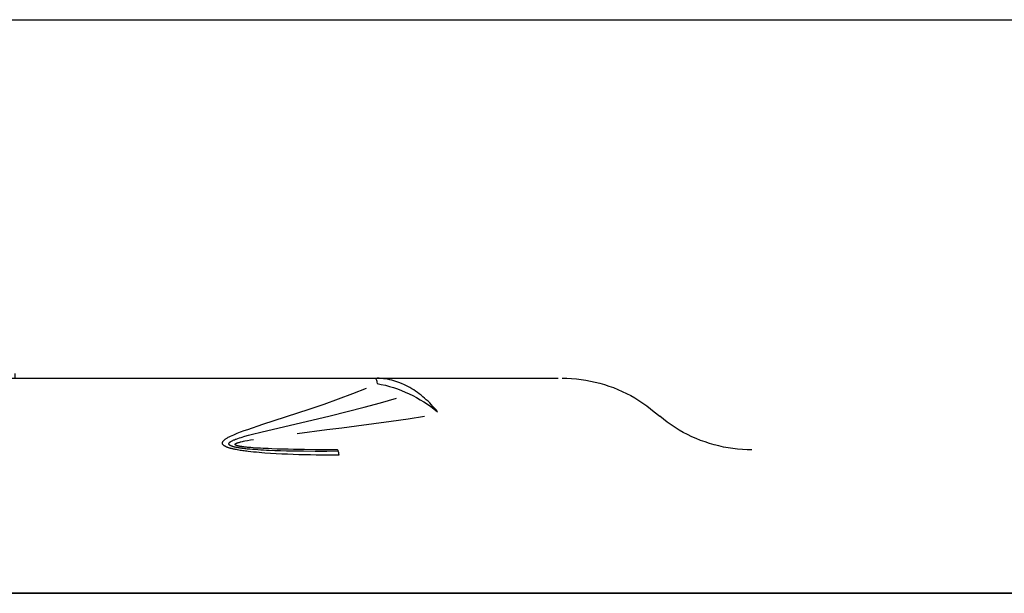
# Model space of a CAD drawing. Header units: millimetres. Extents: x -120 to 130, y -44 to 6.
# Tile 19 of 47: x 6 to 20, y -44 to -36. Entities that reach past the tile are written whole.
import ezdxf

# ---------------------------------------------------------------- set-up
doc = ezdxf.new("R2010")
doc.units = ezdxf.units.MM
doc.header["$MEASUREMENT"] = 0
doc.layers.add('Predefinito', color=5, linetype='Continuous')

# ---------------------------------------------------------------- blocks, each defined once
blk = doc.blocks.new('(#4045) Corpo D25')
at = {"layer": 'Predefinito', "color": 9}
for points in [[(-41.732, 8), (41.732, 8)], [(-8.027, 3), (8.027, 3)], [(8.08, 3), (8.147, 2.999), (8.213, 2.996), (8.279, 2.99), (8.345, 2.982), (8.411, 2.972), (8.477, 2.96), (8.542, 2.946), (8.606, 2.93), (8.67, 2.911), (8.733, 2.89), (8.795, 2.868), (8.857, 2.843), (8.918, 2.816), (8.978, 2.787), (9.037, 2.756), (9.095, 2.724), (9.151, 2.689), (9.207, 2.652), (9.261, 2.614), (9.314, 2.574), (9.366, 2.532)], [(9.366, 2.532), (9.442, 2.468)], [(10.728, 2), (10.661, 2.001), (10.595, 2.004), (10.529, 2.01), (10.463, 2.018), (10.397, 2.028), (10.332, 2.04), (10.267, 2.054), (10.202, 2.07), (10.138, 2.089), (10.075, 2.11), (10.013, 2.132), (9.951, 2.157), (9.89, 2.184), (9.83, 2.213), (9.771, 2.244), (9.714, 2.276), (9.657, 2.311), (9.601, 2.348), (9.547, 2.386), (9.494, 2.426), (9.442, 2.468)]]:
    blk.add_lwpolyline(points, dxfattribs=at)
at = {"layer": 'Predefinito', "color": 9, "extrusion": (0, 1, 0)}
for points in [[(0, -41.732), (-1.44, -41.708), (-2.879, -41.633), (-4.314, -41.509), (-5.745, -41.335), (-7.168, -41.112), (-8.583, -40.84), (-9.987, -40.52), (-11.38, -40.151), (-12.759, -39.734), (-14.123, -39.27), (-15.47, -38.759), (-16.798, -38.202), (-18.107, -37.6), (-19.394, -36.952), (-20.658, -36.261), (-21.897, -35.526), (-23.11, -34.749), (-24.296, -33.931), (-25.453, -33.072), (-26.579, -32.174), (-27.674, -31.237), (-28.735, -30.263), (-29.763, -29.254), (-30.755, -28.209), (-31.71, -27.13), (-32.628, -26.02), (-33.506, -24.878), (-34.345, -23.707), (-35.143, -22.507), (-35.899, -21.281), (-36.612, -20.029), (-37.281, -18.753), (-37.907, -17.455), (-38.486, -16.137), (-39.021, -14.799), (-39.508, -13.443), (-39.948, -12.071), (-40.341, -10.685), (-40.686, -9.286), (-40.982, -7.876), (-41.23, -6.457), (-41.428, -5.03), (-41.577, -3.597), (-41.676, -2.16), (-41.726, -0.72), (-41.726, 0.72), (-41.676, 2.16), (-41.577, 3.597), (-41.428, 5.03), (-41.23, 6.457), (-40.982, 7.876), (-40.686, 9.286), (-40.341, 10.685), (-39.948, 12.071), (-39.508, 13.443), (-39.021, 14.799), (-38.486, 16.137), (-37.907, 17.455), (-37.281, 18.753), (-36.612, 20.029), (-35.899, 21.281), (-35.143, 22.507), (-34.345, 23.707), (-33.506, 24.878), (-32.628, 26.02), (-31.71, 27.13), (-30.755, 28.209), (-29.763, 29.254), (-28.735, 30.263), (-27.674, 31.237), (-26.579, 32.174), (-25.453, 33.072), (-24.296, 33.931), (-23.11, 34.749), (-21.897, 35.526), (-20.658, 36.261), (-19.394, 36.952), (-18.107, 37.6), (-16.798, 38.202), (-15.47, 38.759), (-14.123, 39.27), (-12.759, 39.734), (-11.38, 40.151), (-9.987, 40.52), (-8.583, 40.84), (-7.168, 41.112), (-5.745, 41.335), (-4.314, 41.509), (-2.879, 41.633), (-1.44, 41.708), (0, 41.732)], [(0, 46.231), (-1.596, 46.204), (-3.19, 46.121), (-4.78, 45.984), (-6.364, 45.791), (-7.941, 45.544), (-9.508, 45.243), (-11.064, 44.888), (-12.607, 44.479), (-14.134, 44.018), (-15.645, 43.504), (-17.138, 42.938), (-18.609, 42.321), (-20.059, 41.653), (-21.485, 40.936), (-22.885, 40.17), (-24.258, 39.356), (-25.602, 38.495), (-26.915, 37.589), (-28.197, 36.637), (-29.444, 35.642), (-30.657, 34.605), (-31.833, 33.526), (-32.971, 32.407), (-34.07, 31.25), (-35.129, 30.055), (-36.145, 28.825), (-37.119, 27.56), (-38.048, 26.262), (-38.932, 24.934), (-39.769, 23.575), (-40.559, 22.188), (-41.301, 20.775), (-41.993, 19.337), (-42.636, 17.876), (-43.227, 16.394), (-43.767, 14.892), (-44.255, 13.373), (-44.69, 11.837), (-45.072, 10.287), (-45.401, 8.726), (-45.675, 7.153), (-45.894, 5.573), (-46.059, 3.985), (-46.169, 2.393), (-46.225, 0.798), (-46.225, -0.798), (-46.169, -2.393), (-46.059, -3.985), (-45.894, -5.573), (-45.675, -7.153), (-45.401, -8.726), (-45.072, -10.287), (-44.69, -11.837), (-44.255, -13.373), (-43.767, -14.892), (-43.227, -16.394), (-42.636, -17.876), (-41.993, -19.337), (-41.301, -20.775), (-40.559, -22.188), (-39.769, -23.575), (-38.932, -24.934), (-38.048, -26.262), (-37.119, -27.56), (-36.145, -28.825), (-35.129, -30.055), (-34.07, -31.25), (-32.971, -32.407), (-31.833, -33.526), (-30.657, -34.605), (-29.444, -35.642), (-28.197, -36.637), (-26.915, -37.589), (-25.602, -38.495), (-24.258, -39.356), (-22.885, -40.17), (-21.485, -40.936), (-20.059, -41.653), (-18.609, -42.321), (-17.138, -42.938), (-15.645, -43.504), (-14.134, -44.018), (-12.607, -44.479), (-11.064, -44.888), (-9.508, -45.243), (-7.941, -45.544), (-6.364, -45.791), (-4.78, -45.984), (-3.19, -46.121), (-1.596, -46.204), (0, -46.231)], [(-5.472, 105.946), (-2.737, 106.052), (0, 106.087), (2.737, 106.052), (5.472, 105.946)], [(0, 91.92), (-0.281, 91.925), (-0.561, 91.939), (-0.841, 91.964), (-1.12, 91.998), (-1.397, 92.041), (-1.673, 92.095), (-1.946, 92.158), (-2.217, 92.23), (-2.486, 92.312), (-2.752, 92.403), (-3.014, 92.503), (-3.273, 92.612), (-3.527, 92.73), (-3.778, 92.857), (-4.024, 92.993), (-4.265, 93.137), (-4.5, 93.289), (-4.731, 93.449), (-4.956, 93.618), (-5.174, 93.794), (-5.387, 93.977), (-5.593, 94.168), (-5.792, 94.366), (-5.984, 94.571), (-6.169, 94.782), (-6.347, 94.999), (-6.517, 95.223), (-6.679, 95.452), (-6.833, 95.687), (-6.979, 95.927), (-7.116, 96.172), (-7.245, 96.421), (-7.365, 96.675), (-7.476, 96.933), (-7.578, 97.195), (-7.671, 97.46), (-7.754, 97.728), (-7.828, 97.998), (-7.893, 98.271), (-7.949, 98.547), (-7.994, 98.824), (-8.03, 99.102), (-8.057, 99.382), (-8.073, 99.662), (-8.08, 99.943), (-8.077, 100.223), (-8.065, 100.504), (-8.042, 100.784), (-8.01, 101.063), (-7.968, 101.34), (-7.917, 101.616), (-7.856, 101.891), (-7.786, 102.162), (-7.706, 102.431), (-7.617, 102.698), (-7.518, 102.961), (-7.411, 103.22), (-7.295, 103.476), (-7.169, 103.727), (-7.036, 103.974), (-6.893, 104.216), (-6.743, 104.453), (-6.584, 104.684), (-6.417, 104.91), (-6.243, 105.13), (-6.061, 105.344), (-5.871, 105.551), (-5.675, 105.752), (-5.472, 105.946)], [(0, 91.92), (-0.277, 91.924), (-0.553, 91.939), (-0.829, 91.962), (-1.104, 91.995), (-1.377, 92.038), (-1.649, 92.09), (-1.919, 92.151), (-2.187, 92.221), (-2.452, 92.301), (-2.714, 92.389), (-2.973, 92.486), (-3.229, 92.593), (-3.48, 92.708), (-3.728, 92.831), (-3.971, 92.963), (-4.21, 93.103), (-4.444, 93.251), (-4.672, 93.407), (-4.895, 93.571), (-5.113, 93.743), (-5.324, 93.921), (-5.529, 94.107), (-5.727, 94.3), (-5.919, 94.5), (-6.104, 94.706), (-6.282, 94.918), (-6.452, 95.136), (-6.615, 95.36), (-6.77, 95.589), (-6.917, 95.823), (-7.056, 96.063), (-7.187, 96.307), (-7.309, 96.555), (-7.423, 96.807), (-7.528, 97.063)], [(0, 106.63), (-2.751, 106.594), (-5.5, 106.488)], [(-6.342, 106.892), (-6.578, 106.667), (-6.806, 106.435), (-7.025, 106.194), (-7.236, 105.946), (-7.438, 105.692), (-7.631, 105.43), (-7.815, 105.161), (-7.99, 104.887), (-8.155, 104.606), (-8.31, 104.32), (-8.455, 104.029), (-8.59, 103.732), (-8.715, 103.432), (-8.828, 103.127), (-8.932, 102.818), (-9.024, 102.506), (-9.106, 102.191), (-9.177, 101.874), (-9.236, 101.554), (-9.285, 101.232), (-9.322, 100.909), (-9.348, 100.584), (-9.362, 100.259), (-9.366, 99.934), (-9.358, 99.608), (-9.338, 99.283), (-9.308, 98.959), (-9.266, 98.637), (-9.213, 98.316), (-9.149, 97.996), (-9.074, 97.68), (-8.988, 97.366), (-8.891, 97.055), (-8.783, 96.748), (-8.665, 96.445), (-8.536, 96.146), (-8.397, 95.852), (-8.248, 95.563), (-8.089, 95.279), (-7.92, 95.001), (-7.741, 94.728), (-7.554, 94.463), (-7.357, 94.204), (-7.151, 93.952), (-6.936, 93.707), (-6.714, 93.47), (-6.483, 93.24), (-6.244, 93.019), (-5.998, 92.806), (-5.744, 92.602), (-5.484, 92.407), (-5.217, 92.221), (-4.943, 92.045), (-4.664, 91.878), (-4.379, 91.721), (-4.088, 91.574), (-3.793, 91.437), (-3.493, 91.31), (-3.189, 91.194), (-2.882, 91.088), (-2.57, 90.994), (-2.256, 90.91), (-1.939, 90.837), (-1.619, 90.775), (-1.298, 90.724), (-0.975, 90.685), (-0.65, 90.657), (-0.325, 90.64), (0, 90.634)], [(0, 67.78), (-2.339, 67.739), (-4.676, 67.618), (-7.007, 67.416), (-9.33, 67.134), (-11.642, 66.772), (-13.94, 66.331), (-16.221, 65.81), (-18.483, 65.211), (-20.722, 64.534), (-22.938, 63.781), (-25.125, 62.951), (-27.283, 62.046), (-29.409, 61.067), (-31.499, 60.016), (-33.552, 58.893), (-35.564, 57.7), (-37.535, 56.438), (-39.46, 55.109), (-41.339, 53.714), (-43.168, 52.255), (-44.946, 50.734), (-46.671, 49.152), (-48.339, 47.512), (-49.95, 45.815), (-51.502, 44.064), (-52.992, 42.26), (-54.419, 40.406), (-55.782, 38.503), (-57.077, 36.555), (-58.305, 34.563), (-59.463, 32.53), (-60.551, 30.458), (-61.566, 28.35), (-62.508, 26.208), (-63.375, 24.035), (-64.167, 21.833), (-64.882, 19.605), (-65.52, 17.354), (-66.08, 15.082), (-66.562, 12.793), (-66.963, 10.488), (-67.286, 8.17), (-67.527, 5.843), (-67.689, 3.508), (-67.77, 1.17), (-67.77, -1.17), (-67.689, -3.508), (-67.527, -5.843), (-67.286, -8.17), (-66.963, -10.488), (-66.562, -12.793), (-66.08, -15.082), (-65.52, -17.354), (-64.882, -19.605), (-64.167, -21.833), (-63.375, -24.035), (-62.508, -26.208), (-61.566, -28.35), (-60.551, -30.458), (-59.463, -32.53), (-58.305, -34.563), (-57.077, -36.555), (-55.782, -38.503), (-54.419, -40.406), (-52.992, -42.26), (-51.502, -44.064), (-49.95, -45.815), (-48.339, -47.512), (-46.671, -49.152), (-44.946, -50.734), (-43.168, -52.255), (-41.339, -53.714), (-39.46, -55.109), (-37.535, -56.438), (-35.564, -57.7), (-33.552, -58.893), (-31.499, -60.016), (-29.409, -61.067), (-27.283, -62.046), (-25.125, -62.951), (-22.938, -63.781), (-20.722, -64.534), (-18.483, -65.211), (-16.221, -65.81), (-13.94, -66.331), (-11.642, -66.772), (-9.33, -67.134), (-7.007, -67.416), (-4.676, -67.618), (-2.339, -67.739), (0, -67.78)], [(-6.161, 107.155), (-6.406, 106.937), (-6.643, 106.711), (-6.872, 106.476), (-7.092, 106.233), (-7.305, 105.983), (-7.508, 105.726), (-7.702, 105.462), (-7.887, 105.191), (-8.063, 104.914), (-8.228, 104.632), (-8.384, 104.343), (-8.53, 104.049), (-8.665, 103.751), (-8.79, 103.448), (-8.905, 103.14), (-9.008, 102.829), (-9.101, 102.515), (-9.183, 102.197), (-9.254, 101.877), (-9.313, 101.555), (-9.362, 101.231), (-9.399, 100.905), (-9.425, 100.578), (-9.439, 100.251), (-9.442, 99.923), (-9.434, 99.595), (-9.414, 99.268), (-9.383, 98.941), (-9.34, 98.616), (-9.287, 98.293), (-9.222, 97.971), (-9.146, 97.652), (-9.059, 97.336), (-8.961, 97.023), (-8.852, 96.714), (-8.733, 96.409), (-8.603, 96.108), (-8.462, 95.811), (-8.312, 95.52), (-8.151, 95.234), (-7.981, 94.954), (-7.801, 94.68), (-7.612, 94.412), (-7.413, 94.152), (-7.206, 93.898), (-6.989, 93.651), (-6.765, 93.412), (-6.532, 93.182), (-6.291, 92.959), (-6.043, 92.745), (-5.788, 92.539), (-5.525, 92.343), (-5.256, 92.156), (-4.98, 91.978), (-4.699, 91.81), (-4.412, 91.652), (-4.119, 91.503), (-3.822, 91.366), (-3.52, 91.238), (-3.213, 91.121), (-2.903, 91.015), (-2.589, 90.92), (-2.273, 90.835), (-1.953, 90.762), (-1.631, 90.7), (-1.307, 90.649), (-0.982, 90.609), (-0.655, 90.58), (-0.328, 90.563), (0, 90.558)], [(0, -72.279), (-2.495, -72.236), (-4.987, -72.106), (-7.472, -71.891), (-9.949, -71.591), (-12.415, -71.205), (-14.865, -70.734), (-17.297, -70.178), (-19.709, -69.54), (-22.098, -68.818), (-24.46, -68.014), (-26.793, -67.129), (-29.094, -66.165), (-31.361, -65.121), (-33.59, -64), (-35.779, -62.802), (-37.925, -61.53), (-40.026, -60.184), (-42.08, -58.767), (-44.083, -57.279), (-46.034, -55.724), (-47.93, -54.101), (-49.768, -52.415), (-51.548, -50.666), (-53.266, -48.856), (-54.921, -46.989), (-56.51, -45.065), (-58.032, -43.088), (-59.484, -41.059), (-60.866, -38.981), (-62.175, -36.857), (-63.41, -34.689), (-64.57, -32.48), (-65.652, -30.232), (-66.657, -27.948), (-67.582, -25.63), (-68.426, -23.282), (-69.189, -20.907), (-69.869, -18.506), (-70.467, -16.084), (-70.98, -13.642), (-71.408, -11.184), (-71.752, -8.712), (-72.01, -6.23), (-72.182, -3.741), (-72.268, -1.248), (-72.268, 1.248), (-72.182, 3.741), (-72.01, 6.23), (-71.752, 8.712), (-71.408, 11.184), (-70.98, 13.642), (-70.467, 16.084), (-69.869, 18.506), (-69.189, 20.907), (-68.426, 23.282), (-67.582, 25.63), (-66.657, 27.948), (-65.652, 30.232), (-64.57, 32.48), (-63.41, 34.689), (-62.175, 36.857), (-60.866, 38.981), (-59.484, 41.059), (-58.032, 43.088), (-56.51, 45.065), (-54.921, 46.989), (-53.266, 48.856), (-51.548, 50.666), (-49.768, 52.415), (-47.93, 54.101), (-46.034, 55.724), (-44.083, 57.279), (-42.08, 58.767), (-40.026, 60.184), (-37.925, 61.53), (-35.779, 62.802), (-33.59, 64), (-31.361, 65.121), (-29.094, 66.165), (-26.793, 67.129), (-24.46, 68.014), (-22.098, 68.818), (-19.709, 69.54), (-17.297, 70.178), (-14.865, 70.734), (-12.415, 71.205), (-9.949, 71.591), (-7.472, 71.891), (-4.987, 72.106), (-2.495, 72.236), (0, 72.279)], [(0, 125), (-4.315, 124.926), (-8.624, 124.702), (-12.923, 124.33), (-17.207, 123.81), (-21.47, 123.142), (-25.707, 122.328), (-29.914, 121.368), (-34.086, 120.263), (-38.216, 119.015), (-42.302, 117.625), (-46.336, 116.095), (-50.316, 114.426), (-54.235, 112.621), (-58.09, 110.682), (-61.876, 108.611), (-65.588, 106.411), (-69.222, 104.083), (-72.773, 101.632), (-76.238, 99.06), (-79.611, 96.369), (-82.89, 93.564), (-86.07, 90.647), (-89.148, 87.622), (-92.119, 84.493), (-94.981, 81.263), (-97.729, 77.936), (-100.361, 74.517), (-102.873, 71.008), (-105.263, 67.415), (-107.527, 63.742), (-109.663, 59.992), (-111.668, 56.171), (-113.54, 52.283), (-115.277, 48.333), (-116.877, 44.326), (-118.337, 40.265), (-119.657, 36.157), (-120.833, 32.005), (-121.866, 27.815), (-122.753, 23.592), (-123.495, 19.341), (-124.089, 15.067), (-124.535, 10.775), (-124.832, 6.47), (-124.981, 2.158), (-124.981, -2.158), (-124.832, -6.47), (-124.535, -10.775), (-124.089, -15.067), (-123.495, -19.341), (-122.753, -23.592), (-121.866, -27.815), (-120.833, -32.005), (-119.657, -36.157), (-118.337, -40.265), (-116.877, -44.326), (-115.277, -48.333), (-113.54, -52.283), (-111.668, -56.171), (-109.663, -59.992), (-107.527, -63.742), (-105.263, -67.415), (-102.873, -71.008), (-100.361, -74.517), (-97.729, -77.936), (-94.981, -81.263), (-92.119, -84.493), (-89.148, -87.622), (-86.07, -90.647), (-82.89, -93.564), (-79.611, -96.369), (-76.238, -99.06), (-72.773, -101.632), (-69.222, -104.083), (-65.588, -106.411), (-61.876, -108.611), (-58.09, -110.682), (-54.235, -112.621), (-50.316, -114.426), (-46.336, -116.095), (-42.302, -117.625), (-38.216, -119.015), (-34.086, -120.263), (-29.914, -121.368), (-25.707, -122.328), (-21.47, -123.142), (-17.207, -123.81), (-12.923, -124.33), (-8.624, -124.702), (-4.315, -124.926), (0, -125)], [(0, -109.632), (-3.788, -109.567), (-7.571, -109.371), (-11.345, -109.044), (-15.105, -108.587), (-18.847, -108), (-22.567, -107.285), (-26.26, -106.441), (-29.922, -105.47), (-33.548, -104.373), (-37.134, -103.152), (-40.675, -101.808), (-44.168, -100.342), (-47.608, -98.756), (-50.992, -97.052), (-54.314, -95.232), (-57.572, -93.299), (-60.761, -91.254), (-63.877, -89.101), (-66.917, -86.841), (-69.878, -84.477), (-72.754, -82.013), (-75.544, -79.45), (-78.244, -76.793), (-80.85, -74.044), (-83.36, -71.206), (-85.77, -68.284), (-88.078, -65.28), (-90.281, -62.198), (-92.376, -59.042)], [(-4.944, 109.521), (-5.127, 109.423), (-5.31, 109.322), (-5.492, 109.216), (-5.673, 109.106), (-5.852, 108.991), (-6.031, 108.872), (-6.208, 108.75), (-6.383, 108.622), (-6.557, 108.491), (-6.728, 108.356), (-6.898, 108.216), (-7.066, 108.072), (-7.231, 107.924), (-7.395, 107.772), (-7.555, 107.616), (-7.713, 107.457), (-7.868, 107.293), (-8.02, 107.125), (-8.169, 106.954), (-8.315, 106.779), (-8.457, 106.601), (-8.596, 106.419), (-8.731, 106.234), (-8.863, 106.045), (-8.99, 105.854), (-9.114, 105.659), (-9.234, 105.461), (-9.349, 105.261), (-9.461, 105.058), (-9.568, 104.853), (-9.67, 104.645), (-9.768, 104.435), (-9.862, 104.223), (-9.951, 104.009), (-10.035, 103.793), (-10.114, 103.576), (-10.189, 103.357), (-10.259, 103.137), (-10.324, 102.916), (-10.384, 102.693), (-10.44, 102.47), (-10.49, 102.247), (-10.536, 102.022), (-10.576, 101.798), (-10.612, 101.573), (-10.643, 101.348), (-10.669, 101.123), (-10.69, 100.899), (-10.707, 100.675), (-10.718, 100.451), (-10.726, 100.229), (-10.728, 100.007), (-10.726, 99.786), (-10.719, 99.566), (-10.708, 99.347), (-10.693, 99.13), (-10.673, 98.914), (-10.649, 98.7), (-10.621, 98.488), (-10.589, 98.277), (-10.553, 98.069), (-10.513, 97.862), (-10.469, 97.658), (-10.422, 97.455), (-10.371, 97.254), (-10.315, 97.053), (-10.255, 96.851), (-10.191, 96.649), (-10.123, 96.447), (-10.05, 96.246), (-9.972, 96.045), (-9.89, 95.844), (-9.804, 95.645), (-9.713, 95.445), (-9.618, 95.247), (-9.518, 95.05), (-9.413, 94.854), (-9.304, 94.66), (-9.191, 94.467), (-9.073, 94.276), (-8.951, 94.086), (-8.824, 93.899), (-8.693, 93.714), (-8.558, 93.531), (-8.418, 93.35), (-8.274, 93.172), (-8.127, 92.997), (-7.975, 92.824), (-7.819, 92.655), (-7.659, 92.488), (-7.496, 92.325), (-7.329, 92.165), (-7.158, 92.009), (-6.984, 91.856), (-6.806, 91.707), (-6.625, 91.562), (-6.442, 91.421), (-6.255, 91.284), (-6.065, 91.151), (-5.873, 91.022), (-5.678, 90.898), (-5.481, 90.778), (-5.281, 90.662), (-5.08, 90.551), (-4.876, 90.444), (-4.671, 90.342), (-4.463, 90.245), (-4.255, 90.152), (-4.045, 90.064), (-3.834, 89.981), (-3.622, 89.902), (-3.409, 89.828), (-3.195, 89.759), (-2.981, 89.694), (-2.766, 89.635), (-2.551, 89.58), (-2.336, 89.529), (-2.121, 89.484), (-1.906, 89.443), (-1.691, 89.406), (-1.477, 89.374), (-1.263, 89.347), (-1.05, 89.324), (-0.838, 89.305), (-0.627, 89.29), (-0.417, 89.28), (-0.208, 89.274), (0, 89.272)], [(-92.833, -59.334), (-90.728, -62.506), (-88.514, -65.603), (-86.195, -68.622), (-83.773, -71.559), (-81.251, -74.41), (-78.632, -77.173), (-75.918, -79.844), (-73.115, -82.419), (-70.224, -84.895), (-67.249, -87.271), (-64.194, -89.542), (-61.062, -91.706), (-57.857, -93.761), (-54.583, -95.704), (-51.244, -97.533), (-47.844, -99.245), (-44.387, -100.838), (-40.877, -102.312), (-37.318, -103.663), (-33.714, -104.89), (-30.07, -105.992), (-26.39, -106.968), (-22.679, -107.816), (-18.941, -108.535), (-15.18, -109.125), (-11.401, -109.584), (-7.608, -109.912), (-3.806, -110.11), (0, -110.175)], [(-97.32, -50.479), (-98.797, -47.524), (-100.193, -44.503), (-101.506, -41.421), (-102.732, -38.28), (-103.867, -35.083), (-104.908, -31.836), (-105.852, -28.541), (-106.696, -25.203), (-107.438, -21.826), (-108.075, -18.416), (-108.605, -14.977), (-109.026, -11.514), (-109.338, -8.032), (-109.538, -4.537), (-109.628, -1.034), (-109.605, 2.473), (-109.469, 5.976), (-109.222, 9.472), (-108.864, 12.955), (-108.396, 16.419), (-107.819, 19.859), (-107.134, 23.271), (-106.344, 26.649), (-105.451, 29.989), (-104.457, 33.285), (-103.366, 36.534), (-102.18, 39.732), (-100.902, 42.874), (-99.535, 45.956), (-98.085, 48.976), (-96.553, 51.931), (-94.944, 54.816), (-93.25, 57.652), (-91.457, 60.456), (-89.567, 63.222), (-87.58, 65.946), (-85.498, 68.624), (-83.323, 71.25), (-81.055, 73.82), (-78.697, 76.329), (-76.251, 78.772), (-73.72, 81.145), (-71.108, 83.444), (-68.417, 85.664), (-65.651, 87.802), (-62.814, 89.853), (-59.91, 91.815), (-56.944, 93.684), (-53.919, 95.457), (-50.84, 97.132), (-47.713, 98.705), (-44.541, 100.176), (-41.332, 101.543), (-38.088, 102.803), (-34.817, 103.957), (-31.522, 105.003), (-28.209, 105.941), (-24.884, 106.771), (-21.55, 107.493), (-18.215, 108.109), (-14.882, 108.618), (-11.556, 109.022), (-8.242, 109.322), (-4.944, 109.521)], [(-97.32, -50.479), (-99.006, -47.087), (-100.573, -43.638), (-102.021, -40.137), (-103.347, -36.589), (-104.549, -32.997), (-105.627, -29.365), (-106.578, -25.698), (-107.402, -22.001), (-108.098, -18.277), (-108.665, -14.532), (-109.102, -10.769), (-109.409, -6.993), (-109.585, -3.209), (-109.631, 0.579), (-109.545, 4.366), (-109.329, 8.148), (-108.982, 11.92), (-108.506, 15.678), (-107.899, 19.417), (-107.164, 23.133), (-106.301, 26.822), (-105.311, 30.478), (-104.195, 34.098), (-102.955, 37.678), (-101.591, 41.212), (-100.107, 44.697), (-98.503, 48.129), (-96.782, 51.503), (-94.944, 54.816), (-92.994, 58.064), (-90.932, 61.242), (-88.762, 64.347), (-86.486, 67.375), (-84.107, 70.322), (-81.627, 73.186), (-79.05, 75.963), (-76.379, 78.648), (-73.616, 81.24), (-70.765, 83.735), (-67.83, 86.13), (-64.814, 88.422), (-61.721, 90.608), (-58.554, 92.686), (-55.317, 94.654), (-52.013, 96.508), (-48.648, 98.248), (-45.225, 99.87), (-41.748, 101.373), (-38.221, 102.754), (-34.648, 104.013), (-31.034, 105.148), (-27.382, 106.158), (-23.699, 107.04), (-19.986, 107.795), (-16.25, 108.421), (-12.495, 108.918), (-8.725, 109.285), (-4.944, 109.521)], [(-97.802, -50.729), (-99.496, -47.32), (-101.071, -43.854), (-102.526, -40.336), (-103.858, -36.77), (-105.067, -33.16), (-106.15, -29.51), (-107.106, -25.826), (-107.934, -22.11), (-108.633, -18.368), (-109.203, -14.604), (-109.642, -10.822), (-109.951, -7.028), (-110.128, -3.225), (-110.174, 0.581), (-110.088, 4.387), (-109.871, 8.188), (-109.522, 11.979), (-109.043, 15.756), (-108.434, 19.513), (-107.695, 23.248), (-106.827, 26.955), (-105.832, 30.629), (-104.711, 34.267), (-103.464, 37.864), (-102.095, 41.416), (-100.603, 44.919), (-98.991, 48.367), (-97.261, 51.758), (-95.415, 55.088), (-93.454, 58.351), (-91.383, 61.545), (-89.202, 64.665), (-86.915, 67.708), (-84.524, 70.671), (-82.032, 73.549), (-79.442, 76.339), (-76.757, 79.038), (-73.981, 81.642), (-71.116, 84.149), (-68.166, 86.556), (-65.135, 88.859), (-62.026, 91.057), (-58.844, 93.145), (-55.59, 95.123), (-52.271, 96.986), (-48.889, 98.734), (-45.449, 100.364), (-41.954, 101.875), (-38.41, 103.263), (-34.819, 104.529), (-31.187, 105.669), (-27.518, 106.683), (-23.816, 107.57), (-20.085, 108.329), (-16.331, 108.958), (-12.557, 109.457), (-8.768, 109.826), (-4.968, 110.063)], [(0, 115.003), (-3.969, 114.934), (-7.934, 114.729), (-11.889, 114.387), (-15.831, 113.908), (-19.753, 113.294), (-23.652, 112.545), (-27.522, 111.661), (-31.36, 110.645), (-35.16, 109.496), (-38.919, 108.218), (-42.631, 106.81), (-46.292, 105.275), (-49.898, 103.614), (-53.445, 101.83), (-56.928, 99.925), (-60.343, 97.9), (-63.686, 95.759), (-66.953, 93.504), (-70.141, 91.137), (-73.244, 88.662), (-76.261, 86.081), (-79.187, 83.397), (-82.018, 80.615), (-84.752, 77.736), (-87.384, 74.764), (-89.913, 71.703), (-92.334, 68.557), (-94.646, 65.329), (-96.844, 62.023), (-98.927, 58.644), (-100.892, 55.194), (-102.737, 51.679), (-104.46, 48.102), (-106.058, 44.468), (-107.53, 40.781), (-108.873, 37.045), (-110.087, 33.265), (-111.17, 29.445), (-112.12, 25.591), (-112.936, 21.705), (-113.618, 17.794), (-114.165, 13.862), (-114.575, 9.913), (-114.849, 5.953), (-114.986, 1.985), (-114.986, -1.985), (-114.849, -5.953), (-114.575, -9.913), (-114.165, -13.862), (-113.618, -17.794), (-112.936, -21.705), (-112.12, -25.591), (-111.17, -29.445), (-110.087, -33.265), (-108.873, -37.045), (-107.53, -40.781), (-106.058, -44.468), (-104.46, -48.102), (-102.737, -51.679), (-100.892, -55.194), (-98.927, -58.644), (-96.844, -62.023), (-94.646, -65.329), (-92.334, -68.557), (-89.913, -71.703), (-87.384, -74.764), (-84.752, -77.736), (-82.018, -80.615), (-79.187, -83.397), (-76.261, -86.081), (-73.244, -88.662), (-70.141, -91.137), (-66.953, -93.504), (-63.686, -95.759), (-60.343, -97.9), (-56.928, -99.925), (-53.445, -101.83), (-49.898, -103.614), (-46.292, -105.275), (-42.631, -106.81), (-38.919, -108.218), (-35.16, -109.496), (-31.36, -110.645), (-27.522, -111.661), (-23.652, -112.545), (-19.753, -113.294), (-15.831, -113.908), (-11.889, -114.387), (-7.934, -114.729), (-3.969, -114.934), (0, -115.003)], [(0, 123), (-4.245, 122.927), (-8.486, 122.707), (-12.716, 122.341), (-16.931, 121.829), (-21.126, 121.172), (-25.296, 120.371), (-29.436, 119.426), (-33.54, 118.339), (-37.605, 117.11), (-41.625, 115.743), (-45.595, 114.237), (-49.511, 112.595), (-53.368, 110.819), (-57.161, 108.911), (-60.886, 106.873), (-64.539, 104.708), (-68.114, 102.418), (-71.609, 100.006), (-75.018, 97.475), (-78.338, 94.827), (-81.564, 92.067), (-84.693, 89.197), (-87.722, 86.22), (-90.645, 83.141), (-93.461, 79.963), (-96.165, 76.689), (-98.755, 73.324), (-101.227, 69.872), (-103.578, 66.336), (-105.806, 62.722), (-107.908, 59.032), (-109.882, 55.273), (-111.724, 51.447), (-113.433, 47.56), (-115.007, 43.616), (-116.444, 39.621), (-117.742, 35.578), (-118.9, 31.493), (-119.916, 27.37), (-120.789, 23.215), (-121.519, 19.032), (-122.103, 14.826), (-122.542, 10.603), (-122.835, 6.367), (-122.982, 2.123), (-122.982, -2.123), (-122.835, -6.367), (-122.542, -10.603), (-122.103, -14.826), (-121.519, -19.032), (-120.789, -23.215), (-119.916, -27.37), (-118.9, -31.493), (-117.742, -35.578), (-116.444, -39.621), (-115.007, -43.616), (-113.433, -47.56), (-111.724, -51.447), (-109.882, -55.273), (-107.908, -59.032), (-105.806, -62.722), (-103.578, -66.336), (-101.227, -69.872), (-98.755, -73.324), (-96.165, -76.689), (-93.461, -79.963), (-90.645, -83.141), (-87.722, -86.22), (-84.693, -89.197), (-81.564, -92.067), (-78.338, -94.827), (-75.018, -97.475), (-71.609, -100.006), (-68.114, -102.418), (-64.539, -104.708), (-60.886, -106.873), (-57.161, -108.911), (-53.368, -110.819), (-49.511, -112.595), (-45.595, -114.237), (-41.625, -115.743), (-37.605, -117.11), (-33.54, -118.339), (-29.436, -119.426), (-25.296, -120.371), (-21.126, -121.172), (-16.931, -121.829), (-12.716, -122.341), (-8.486, -122.707), (-4.245, -122.927), (0, -123)], [(0, -119.075), (-4.11, -119.004), (-8.215, -118.791), (-12.31, -118.437), (-16.391, -117.941), (-20.452, -117.305), (-24.489, -116.529), (-28.496, -115.615), (-32.47, -114.562), (-36.405, -113.373), (-40.297, -112.049), (-44.14, -110.592), (-47.931, -109.002), (-51.665, -107.283), (-55.337, -105.436), (-58.943, -103.463), (-62.479, -101.367), (-65.941, -99.15), (-69.324, -96.815), (-72.624, -94.364), (-75.838, -91.801), (-78.961, -89.129), (-81.991, -86.35), (-84.922, -83.469), (-87.753, -80.488), (-90.478, -77.411), (-93.097, -74.242), (-95.604, -70.984), (-97.997, -67.642), (-100.273, -64.219), (-102.43, -60.72), (-104.465, -57.149), (-106.375, -53.509), (-108.159, -49.805), (-109.813, -46.042), (-111.337, -42.225), (-112.728, -38.356), (-113.985, -34.443), (-115.106, -30.488), (-116.089, -26.497), (-116.935, -22.474), (-117.641, -18.424), (-118.207, -14.353), (-118.632, -10.264), (-118.915, -6.163), (-119.057, -2.055), (-119.057, 2.055), (-118.915, 6.163), (-118.632, 10.264), (-118.207, 14.353), (-117.641, 18.424), (-116.935, 22.474), (-116.089, 26.497), (-115.106, 30.488), (-113.985, 34.443), (-112.728, 38.356), (-111.337, 42.225), (-109.813, 46.042), (-108.159, 49.805), (-106.375, 53.509), (-104.465, 57.149), (-102.43, 60.72), (-100.273, 64.219), (-97.997, 67.642), (-95.604, 70.984), (-93.097, 74.242), (-90.478, 77.411), (-87.753, 80.488), (-84.922, 83.469), (-81.991, 86.35), (-78.961, 89.129), (-75.838, 91.801), (-72.624, 94.364), (-69.324, 96.815), (-65.941, 99.15), (-62.479, 101.367), (-58.943, 103.463), (-55.337, 105.436), (-51.665, 107.283), (-47.931, 109.002), (-44.14, 110.592), (-40.297, 112.049), (-36.405, 113.373), (-32.47, 114.562), (-28.496, 115.615), (-24.489, 116.529), (-20.452, 117.305), (-16.391, 117.941), (-12.31, 118.437), (-8.215, 118.791), (-4.11, 119.004), (0, 119.075)]]:
    blk.add_lwpolyline(points, dxfattribs=at)
at = {"layer": 'Predefinito', "color": 9, "extrusion": (0.008898, 0.963317, 0.268219)}
blk.add_lwpolyline([(-5.323, 102.032), (-5.399, 101.911), (-5.472, 101.788)], dxfattribs=at)
at = {"layer": 'Predefinito', "color": 9, "extrusion": (-0.522277, -0.224271, 0.822757)}
blk.add_lwpolyline([(0.17, 66.371), (0.118, 66.336), (0.066, 66.3), (0.015, 66.262), (-0.035, 66.222), (-0.083, 66.181), (-0.13, 66.138), (-0.176, 66.093), (-0.22, 66.047), (-0.263, 66), (-0.305, 65.951), (-0.344, 65.901), (-0.382, 65.85), (-0.419, 65.798), (-0.453, 65.744), (-0.486, 65.69), (-0.517, 65.635)], dxfattribs=at)
at = {"layer": 'Predefinito', "color": 9, "extrusion": (0.006766, 0.99995, 0.007352)}
blk.add_lwpolyline([(-5.451, 105.921), (-5.478, 105.95)], dxfattribs=at)
at = {"layer": 'Predefinito', "color": 9, "extrusion": (0.998669, 0, -0.051578)}
blk.add_lwpolyline([(3, 106.087), (2.999, 106.156), (2.995, 106.224), (2.989, 106.293), (2.981, 106.361), (2.971, 106.429), (2.958, 106.496), (2.942, 106.563), (2.925, 106.63)], dxfattribs=at)
at = {"layer": 'Predefinito', "color": 9, "extrusion": (0.999902, -0.013477, -0.003796)}
blk.add_lwpolyline([(3.073, 105.995), (3.071, 106.06), (3.067, 106.125), (3.061, 106.189), (3.053, 106.254), (3.042, 106.318), (3.03, 106.382), (3.015, 106.445), (2.999, 106.508)], dxfattribs=at)
at = {"layer": 'Predefinito', "color": 9, "extrusion": (-0.53945, -0.221242, 0.812432)}
blk.add_lwpolyline([(-0.617, 67.129), (-0.587, 67.184), (-0.555, 67.238), (-0.522, 67.291), (-0.486, 67.343), (-0.449, 67.395), (-0.41, 67.445), (-0.37, 67.494), (-0.328, 67.542), (-0.285, 67.588), (-0.24, 67.633), (-0.194, 67.676), (-0.146, 67.718), (-0.098, 67.759), (-0.048, 67.797), (0.003, 67.834), (0.055, 67.87)], dxfattribs=at)
at = {"layer": 'Predefinito', "color": 9, "extrusion": (0.006378, 0.965799, 0.259212)}
blk.add_lwpolyline([(-5.751, 102.593), (-5.836, 102.465), (-5.918, 102.335)], dxfattribs=at)
at = {"layer": 'Predefinito', "color": 9, "extrusion": (-0.614868, -0.207103, 0.760951)}
blk.add_lwpolyline([(-0.569, 74.434), (-0.6, 74.402), (-0.631, 74.369), (-0.662, 74.336), (-0.691, 74.302), (-0.72, 74.267), (-0.748, 74.231), (-0.775, 74.195), (-0.802, 74.159), (-0.827, 74.121), (-0.852, 74.083), (-0.876, 74.045), (-0.899, 74.006), (-0.921, 73.966), (-0.942, 73.927), (-0.962, 73.886), (-0.981, 73.846)], dxfattribs=at)
at = {"layer": 'Predefinito', "color": 9, "extrusion": (-1.24508e-06, 0.971634, 0.23649)}
blk.add_lwpolyline([(-6.342, 103.261), (-6.254, 103.397), (-6.161, 103.532)], dxfattribs=at)
at = {"layer": 'Predefinito', "color": 9, "extrusion": (-0.630797, -0.204198, 0.748598)}
blk.add_lwpolyline([(-0.737, 75.79), (-0.759, 75.762), (-0.782, 75.735), (-0.804, 75.707), (-0.825, 75.678), (-0.846, 75.649), (-0.867, 75.62), (-0.887, 75.59), (-0.906, 75.56), (-0.925, 75.53), (-0.943, 75.499), (-0.961, 75.468), (-0.978, 75.437), (-0.995, 75.405), (-1.011, 75.373), (-1.026, 75.341), (-1.041, 75.309)], dxfattribs=at)
at = {"layer": 'Predefinito', "color": 9, "extrusion": (-0.530868, -0.225464, 0.816912)}
blk.add_lwpolyline([(-0.497, 66.531), (-0.52, 66.499), (-0.543, 66.467), (-0.566, 66.434), (-0.588, 66.4), (-0.609, 66.367), (-0.629, 66.332), (-0.649, 66.298), (-0.668, 66.263)], dxfattribs=at)
at = {"layer": 'Predefinito', "color": 9, "extrusion": (-0.601617, -0.211355, 0.770316)}
blk.add_lwpolyline([(-0.723, 73.014), (-0.753, 72.973), (-0.782, 72.931), (-0.81, 72.888), (-0.837, 72.845), (-0.863, 72.801), (-0.888, 72.756), (-0.911, 72.711), (-0.933, 72.665)], dxfattribs=at)
at = {"layer": 'Predefinito', "color": 9, "extrusion": (0.150701, 0.921433, 0.358122)}
blk.add_lwpolyline([(-3.379, 101.015), (-3.476, 100.926), (-3.788, 100.657)], dxfattribs=at)
at = {"layer": 'Predefinito', "color": 9, "extrusion": (-0.08098, 0.994771, 0.062238)}
blk.add_lwpolyline([(-4.364, 108.576), (-4.551, 108.433)], dxfattribs=at)
at = {"layer": 'Predefinito', "color": 9, "extrusion": (0.00628, -0.271386, 0.96245)}
blk.add_lwpolyline([(3.57, 31.658), (3.524, 31.663), (3.479, 31.667), (3.433, 31.67), (3.387, 31.672)], dxfattribs=at)
at = {"layer": 'Predefinito', "color": 9, "extrusion": (-0.300096, -0.256419, 0.918799)}
blk.add_lwpolyline([(0.724, 46.951), (0.682, 46.915), (0.641, 46.877), (0.601, 46.838), (0.562, 46.798)], dxfattribs=at)
at = {"layer": 'Predefinito', "color": 9, "extrusion": (0.461728, -0.244397, 0.852688)}
blk.add_lwpolyline([(3.475, 55.42), (3.456, 55.458), (3.435, 55.497), (3.414, 55.535), (3.392, 55.572)], dxfattribs=at)
at = {"layer": 'Predefinito', "color": 9, "extrusion": (0.897141, -0.127579, 0.42292)}
blk.add_lwpolyline([(2.537, 97.943), (2.525, 98.004), (2.511, 98.064), (2.496, 98.123), (2.478, 98.182)], dxfattribs=at)
at = {"layer": 'Predefinito', "color": 9, "extrusion": (0.974875, -0.06953, 0.211622)}
blk.add_lwpolyline([(2.296, 106.377), (2.291, 106.418), (2.285, 106.459), (2.278, 106.5), (2.27, 106.541), (2.262, 106.582), (2.252, 106.623), (2.242, 106.663), (2.231, 106.703)], dxfattribs=at)
at = {"layer": 'Predefinito', "color": 9, "extrusion": (0.994693, -0.037891, 0.09566)}
blk.add_lwpolyline([(2.169, 108.737), (2.165, 108.789), (2.159, 108.84), (2.153, 108.891), (2.144, 108.942), (2.135, 108.992), (2.124, 109.043), (2.112, 109.093), (2.099, 109.142)], dxfattribs=at)
at = {"layer": 'Predefinito', "color": 9, "extrusion": (0.998983, 0, -0.045095)}
blk.add_lwpolyline([(1.925, 110.175), (1.942, 110.109), (1.958, 110.042), (1.971, 109.974), (1.981, 109.906), (1.989, 109.838), (1.995, 109.77), (1.999, 109.701), (2, 109.632)], dxfattribs=at)
at = {"layer": 'Predefinito', "color": 9}
for points in [[(6.342, 2.532, 106.892), (6.321, 2.558, 106.869), (6.3, 2.583, 106.845), (6.278, 2.607, 106.821), (6.255, 2.631, 106.797), (6.232, 2.655, 106.772), (6.209, 2.678, 106.747), (6.185, 2.7, 106.721), (6.161, 2.721, 106.695), (6.137, 2.742, 106.669), (6.112, 2.762, 106.642), (6.087, 2.782, 106.614), (6.061, 2.8, 106.586), (6.035, 2.818, 106.558), (6.009, 2.836, 106.53), (5.983, 2.852, 106.501), (5.956, 2.868, 106.472), (5.929, 2.883, 106.442), (5.901, 2.897, 106.412), (5.873, 2.91, 106.382), (5.846, 2.922, 106.352), (5.817, 2.934, 106.321), (5.789, 2.944, 106.291), (5.761, 2.954, 106.26), (5.732, 2.963, 106.229), (5.703, 2.971, 106.197), (5.674, 2.977, 106.166), (5.645, 2.984, 106.134), (5.616, 2.989, 106.103), (5.587, 2.993, 106.071), (5.558, 2.996, 106.039), (5.528, 2.998, 106.007), (5.499, 3, 105.975)], [(5.5, 2.925, 106.488), (5.557, 2.914, 106.52), (5.614, 2.901, 106.551), (5.671, 2.886, 106.581), (5.727, 2.869, 106.61), (5.782, 2.85, 106.639), (5.837, 2.829, 106.667), (5.892, 2.807, 106.693), (5.945, 2.782, 106.719), (5.998, 2.756, 106.744), (6.05, 2.729, 106.768), (6.101, 2.7, 106.791), (6.151, 2.669, 106.813), (6.201, 2.637, 106.834), (6.249, 2.603, 106.854), (6.296, 2.568, 106.874), (6.342, 2.532, 106.892)], [(4.968, 1.925, 110.063), (4.808, 1.925, 110.068), (4.648, 1.927, 110.069), (4.568, 1.929, 110.067), (4.488, 1.93, 110.064), (4.408, 1.933, 110.06), (4.328, 1.935, 110.054), (4.248, 1.938, 110.046), (4.169, 1.942, 110.036), (4.089, 1.946, 110.025), (4.01, 1.951, 110.011), (3.932, 1.956, 109.995), (3.892, 1.959, 109.985), (3.853, 1.962, 109.975), (3.814, 1.966, 109.964), (3.775, 1.97, 109.952), (3.737, 1.974, 109.939), (3.699, 1.978, 109.925), (3.68, 1.98, 109.917), (3.662, 1.983, 109.91), (3.643, 1.985, 109.901), (3.625, 1.988, 109.893), (3.607, 1.99, 109.884), (3.588, 1.993, 109.874), (3.57, 1.996, 109.864), (3.552, 1.999, 109.854), (3.535, 2.003, 109.843), (3.518, 2.006, 109.831), (3.509, 2.008, 109.826), (3.501, 2.01, 109.819), (3.493, 2.011, 109.813), (3.484, 2.013, 109.807), (3.476, 2.015, 109.8), (3.469, 2.017, 109.793), (3.461, 2.019, 109.786), (3.453, 2.021, 109.779), (3.446, 2.023, 109.772), (3.438, 2.026, 109.764), (3.431, 2.028, 109.757), (3.424, 2.03, 109.749), (3.417, 2.033, 109.741), (3.411, 2.035, 109.732), (3.404, 2.037, 109.724), (3.398, 2.04, 109.715), (3.392, 2.043, 109.706), (3.386, 2.045, 109.697), (3.381, 2.048, 109.687), (3.376, 2.051, 109.678), (3.371, 2.053, 109.668), (3.367, 2.056, 109.658), (3.362, 2.059, 109.648), (3.359, 2.062, 109.638), (3.355, 2.065, 109.627), (3.352, 2.068, 109.617), (3.349, 2.071, 109.606), (3.347, 2.074, 109.596), (3.345, 2.077, 109.585), (3.343, 2.08, 109.574), (3.342, 2.083, 109.563), (3.341, 2.086, 109.552), (3.34, 2.089, 109.541), (3.34, 2.093, 109.53), (3.34, 2.096, 109.519), (3.34, 2.099, 109.508), (3.341, 2.102, 109.497), (3.341, 2.105, 109.485), (3.343, 2.108, 109.474), (3.344, 2.111, 109.464), (3.346, 2.114, 109.453), (3.348, 2.117, 109.442), (3.35, 2.12, 109.431), (3.352, 2.123, 109.42), (3.355, 2.126, 109.409), (3.358, 2.129, 109.399), (3.364, 2.135, 109.377), (3.371, 2.141, 109.356), (3.378, 2.147, 109.336), (3.386, 2.153, 109.315), (3.394, 2.158, 109.295), (3.403, 2.164, 109.275), (3.412, 2.169, 109.255), (3.422, 2.175, 109.236), (3.432, 2.18, 109.216), (3.453, 2.191, 109.178), (3.475, 2.201, 109.141), (3.497, 2.211, 109.105), (3.544, 2.231, 109.034), (3.592, 2.25, 108.965), (3.642, 2.268, 108.897), (3.693, 2.286, 108.831), (3.904, 2.358, 108.57), (4.549, 2.568, 107.8), (4.758, 2.639, 107.538), (4.961, 2.711, 107.272), (5.159, 2.785, 107.001), (5.349, 2.861, 106.723)], [(4.956, 1.981, 109.795), (4.795, 1.979, 109.816), (4.634, 1.979, 109.833), (4.473, 1.98, 109.844), (4.392, 1.98, 109.848), (4.312, 1.982, 109.851), (4.232, 1.983, 109.851), (4.152, 1.985, 109.85), (4.072, 1.988, 109.847), (3.992, 1.991, 109.842), (3.953, 1.993, 109.838), (3.913, 1.995, 109.834), (3.874, 1.997, 109.829), (3.836, 2, 109.823), (3.798, 2.003, 109.816), (3.76, 2.006, 109.808), (3.723, 2.009, 109.799), (3.705, 2.011, 109.794), (3.687, 2.012, 109.789), (3.669, 2.014, 109.784), (3.651, 2.016, 109.778), (3.634, 2.018, 109.771), (3.616, 2.021, 109.765), (3.6, 2.023, 109.758), (3.583, 2.025, 109.75), (3.575, 2.027, 109.746), (3.567, 2.028, 109.742), (3.56, 2.029, 109.738), (3.552, 2.031, 109.733), (3.545, 2.032, 109.729), (3.537, 2.033, 109.724), (3.53, 2.035, 109.72), (3.523, 2.036, 109.715), (3.516, 2.038, 109.71), (3.51, 2.039, 109.705), (3.504, 2.041, 109.699), (3.497, 2.043, 109.694), (3.491, 2.044, 109.689), (3.486, 2.046, 109.683), (3.48, 2.048, 109.677), (3.478, 2.049, 109.674), (3.475, 2.05, 109.671), (3.472, 2.05, 109.668), (3.47, 2.051, 109.665), (3.467, 2.052, 109.662), (3.465, 2.053, 109.658), (3.463, 2.054, 109.655), (3.461, 2.055, 109.652), (3.458, 2.056, 109.649), (3.456, 2.057, 109.645), (3.454, 2.058, 109.642), (3.452, 2.059, 109.639), (3.451, 2.06, 109.635), (3.449, 2.061, 109.632), (3.447, 2.062, 109.628), (3.445, 2.063, 109.625), (3.444, 2.064, 109.621), (3.442, 2.065, 109.617), (3.441, 2.066, 109.614), (3.44, 2.067, 109.61), (3.439, 2.068, 109.607), (3.437, 2.069, 109.603), (3.436, 2.07, 109.599), (3.435, 2.071, 109.595), (3.435, 2.072, 109.592), (3.434, 2.073, 109.588), (3.433, 2.075, 109.584), (3.432, 2.076, 109.58), (3.432, 2.077, 109.577), (3.431, 2.078, 109.573), (3.431, 2.079, 109.569), (3.43, 2.08, 109.565), (3.43, 2.081, 109.561), (3.43, 2.082, 109.557), (3.43, 2.083, 109.553), (3.43, 2.084, 109.549), (3.43, 2.085, 109.545), (3.43, 2.087, 109.541), (3.43, 2.088, 109.537), (3.43, 2.089, 109.533), (3.431, 2.091, 109.525), (3.432, 2.093, 109.517), (3.433, 2.095, 109.509), (3.435, 2.098, 109.501), (3.437, 2.1, 109.493), (3.439, 2.102, 109.485), (3.441, 2.104, 109.477), (3.443, 2.106, 109.469), (3.446, 2.109, 109.461), (3.449, 2.111, 109.453), (3.452, 2.113, 109.445), (3.455, 2.115, 109.436), (3.459, 2.117, 109.428), (3.466, 2.122, 109.412), (3.474, 2.126, 109.396), (3.483, 2.13, 109.381), (3.492, 2.134, 109.365), (3.501, 2.138, 109.349), (3.511, 2.142, 109.334), (3.521, 2.147, 109.318), (3.531, 2.151, 109.303), (3.553, 2.159, 109.272), (3.577, 2.166, 109.242), (3.601, 2.174, 109.212), (3.652, 2.19, 109.153), (3.705, 2.205, 109.094), (3.761, 2.219, 109.036), (3.875, 2.249, 108.921), (4.844, 2.477, 107.988), (5.083, 2.536, 107.743), (5.317, 2.597, 107.49), (5.546, 2.658, 107.231), (5.769, 2.721, 106.964)], [(5.21, 2.336, 108.086), (5.454, 2.368, 107.866), (5.694, 2.401, 107.638), (5.93, 2.434, 107.401), (6.161, 2.468, 107.155)], [(4.385, 2.23, 108.76), (4.798, 2.283, 108.433), (5.004, 2.309, 108.262), (5.21, 2.336, 108.086)], [(3.703, 2.034, 109.676), (3.691, 2.035, 109.674), (3.671, 2.037, 109.67), (3.661, 2.038, 109.668), (3.651, 2.04, 109.666), (3.64, 2.041, 109.663), (3.63, 2.042, 109.661), (3.62, 2.043, 109.658), (3.611, 2.045, 109.654), (3.601, 2.046, 109.651), (3.596, 2.047, 109.649), (3.591, 2.048, 109.647), (3.586, 2.049, 109.645), (3.581, 2.049, 109.642), (3.577, 2.05, 109.64), (3.572, 2.051, 109.637), (3.567, 2.052, 109.635), (3.563, 2.053, 109.632), (3.56, 2.054, 109.63), (3.558, 2.054, 109.629), (3.556, 2.055, 109.627), (3.554, 2.055, 109.626), (3.552, 2.056, 109.624), (3.55, 2.056, 109.622), (3.548, 2.057, 109.621), (3.546, 2.058, 109.619), (3.544, 2.058, 109.617), (3.542, 2.059, 109.615), (3.54, 2.059, 109.613), (3.538, 2.06, 109.611), (3.536, 2.061, 109.609), (3.535, 2.061, 109.607), (3.533, 2.062, 109.605), (3.532, 2.063, 109.603), (3.53, 2.063, 109.601), (3.529, 2.064, 109.598), (3.528, 2.065, 109.596), (3.526, 2.065, 109.594), (3.525, 2.066, 109.591), (3.524, 2.067, 109.589), (3.523, 2.067, 109.587), (3.522, 2.068, 109.584), (3.521, 2.069, 109.582), (3.521, 2.069, 109.579), (3.52, 2.07, 109.577), (3.519, 2.071, 109.574), (3.519, 2.072, 109.571), (3.518, 2.072, 109.569), (3.518, 2.073, 109.566), (3.517, 2.074, 109.564), (3.517, 2.074, 109.561), (3.517, 2.075, 109.558), (3.517, 2.076, 109.556), (3.517, 2.077, 109.553), (3.517, 2.077, 109.55), (3.517, 2.078, 109.548), (3.518, 2.079, 109.545), (3.518, 2.079, 109.543), (3.518, 2.08, 109.54), (3.519, 2.081, 109.537), (3.519, 2.081, 109.535), (3.52, 2.082, 109.532), (3.52, 2.083, 109.53), (3.521, 2.083, 109.527), (3.522, 2.084, 109.525), (3.523, 2.084, 109.522), (3.524, 2.086, 109.517), (3.526, 2.087, 109.512), (3.528, 2.088, 109.507), (3.53, 2.089, 109.503), (3.532, 2.09, 109.498), (3.535, 2.092, 109.493), (3.539, 2.093, 109.485), (3.543, 2.095, 109.478), (3.548, 2.097, 109.47), (3.553, 2.099, 109.463)], [(3.703, 2.034, 109.676), (3.69, 2.035, 109.674), (3.676, 2.037, 109.671), (3.662, 2.038, 109.669), (3.649, 2.04, 109.666), (3.637, 2.041, 109.663), (3.624, 2.043, 109.659), (3.619, 2.044, 109.657), (3.613, 2.044, 109.655), (3.607, 2.045, 109.653), (3.601, 2.046, 109.651), (3.596, 2.047, 109.649), (3.591, 2.048, 109.647), (3.585, 2.049, 109.644), (3.58, 2.05, 109.642), (3.575, 2.051, 109.639), (3.571, 2.051, 109.637), (3.566, 2.052, 109.634), (3.562, 2.053, 109.631), (3.558, 2.054, 109.628), (3.555, 2.055, 109.627), (3.553, 2.055, 109.625), (3.551, 2.056, 109.624), (3.55, 2.056, 109.622), (3.548, 2.057, 109.621), (3.546, 2.057, 109.619), (3.544, 2.058, 109.617), (3.542, 2.059, 109.616), (3.541, 2.059, 109.614), (3.539, 2.06, 109.612), (3.538, 2.06, 109.611), (3.536, 2.061, 109.609), (3.535, 2.061, 109.607), (3.533, 2.062, 109.605), (3.532, 2.063, 109.603), (3.53, 2.063, 109.601), (3.529, 2.064, 109.599), (3.527, 2.065, 109.596), (3.526, 2.065, 109.594), (3.525, 2.066, 109.592), (3.524, 2.067, 109.589), (3.523, 2.067, 109.587), (3.522, 2.068, 109.585), (3.521, 2.069, 109.582), (3.52, 2.069, 109.58), (3.52, 2.07, 109.577), (3.519, 2.071, 109.575), (3.518, 2.071, 109.572), (3.518, 2.072, 109.57), (3.518, 2.073, 109.567), (3.517, 2.074, 109.564), (3.517, 2.074, 109.562), (3.517, 2.075, 109.559), (3.517, 2.076, 109.556), (3.517, 2.076, 109.554), (3.517, 2.077, 109.551), (3.517, 2.078, 109.548), (3.518, 2.079, 109.546), (3.518, 2.079, 109.543), (3.518, 2.08, 109.54), (3.519, 2.081, 109.537), (3.519, 2.081, 109.534), (3.52, 2.082, 109.531), (3.521, 2.083, 109.529), (3.522, 2.084, 109.526), (3.522, 2.084, 109.523), (3.524, 2.085, 109.519), (3.525, 2.086, 109.515), (3.526, 2.087, 109.512), (3.528, 2.088, 109.508), (3.529, 2.089, 109.504), (3.531, 2.09, 109.501), (3.533, 2.091, 109.497), (3.535, 2.092, 109.493), (3.539, 2.093, 109.486), (3.543, 2.095, 109.478), (3.548, 2.097, 109.47), (3.553, 2.099, 109.463)], [(3.553, 2.099, 109.463), (3.559, 2.101, 109.453), (3.567, 2.103, 109.443), (3.574, 2.105, 109.433), (3.582, 2.108, 109.423), (3.591, 2.11, 109.413), (3.599, 2.112, 109.403), (3.618, 2.116, 109.383)], [(3.618, 2.116, 109.383), (3.635, 2.12, 109.364), (3.653, 2.124, 109.346), (3.692, 2.131, 109.31), (3.733, 2.139, 109.273), (3.775, 2.146, 109.237)], [(3.98, 2.017, 109.684), (3.908, 2.02, 109.686), (3.872, 2.022, 109.687), (3.837, 2.024, 109.687), (3.801, 2.026, 109.685), (3.769, 2.029, 109.683), (3.738, 2.031, 109.68), (3.721, 2.032, 109.678), (3.703, 2.034, 109.676)], [(4.944, 2, 109.521), (4.791, 2, 109.558), (4.638, 2.001, 109.592), (4.485, 2.003, 109.622), (4.332, 2.006, 109.647), (4.256, 2.008, 109.658), (4.18, 2.01, 109.667), (4.104, 2.012, 109.675), (4.029, 2.015, 109.681), (3.98, 2.017, 109.684)]]:
    blk.add_polyline3d(points, dxfattribs=at)
blk = doc.blocks.new('(#3618) DS4000C__-BARBADOS-D25')
at = {"layer": 'Predefinito'}
blk.add_blockref('(#4045) Corpo D25', (5.406, -43.742, 13.278), dxfattribs=at)

msp = doc.modelspace()

# ---------------------------------------------------------------- block references
at = {"layer": 'Predefinito'}
msp.add_blockref('(#3618) DS4000C__-BARBADOS-D25', (0, 0), dxfattribs=at)

doc.saveas('drawing.dxf')
